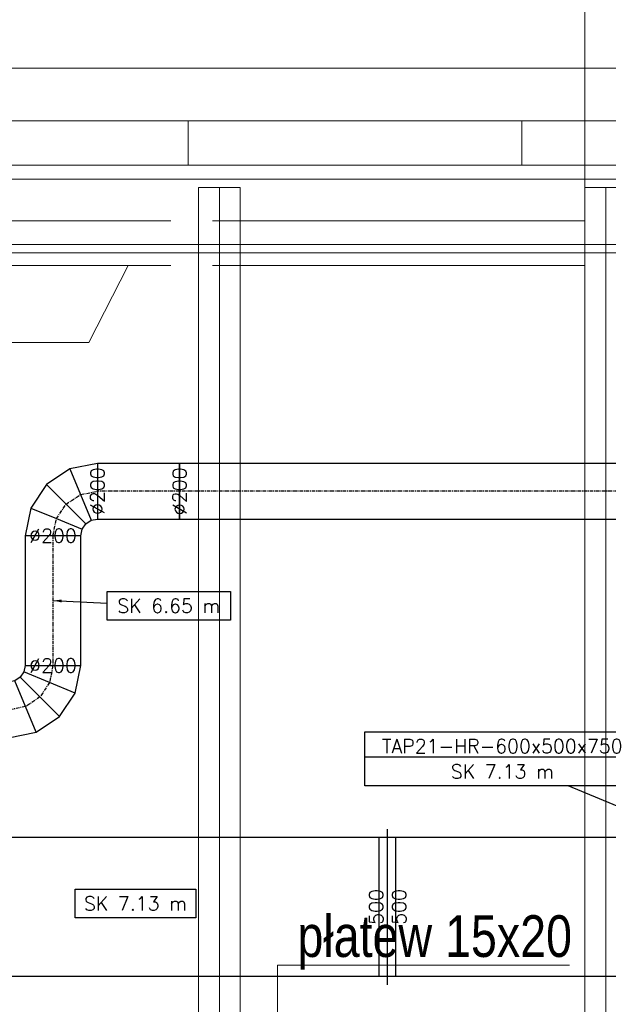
# Model space of a CAD drawing. Header units: millimetres. Extents: x -573548 to 674770, y -246895 to -89040.
# Tile 194 of 199: x 99984 to 102101, y -171123 to -167581. Entities that reach past the tile are written whole.
import ezdxf
from ezdxf.enums import TextEntityAlignment as Align

# ---------------------------------------------------------------- set-up
doc = ezdxf.new("R2010")
doc.units = ezdxf.units.MM
doc.linetypes.add('Oś', pattern=[22.225, 12.7, -3.175, 3.175, -3.175])
for name, color, linetype, lineweight in [('A.05 RZUT PODDASZA_is$0$detalokna_Nr_pióra__8', 8, 'Continuous', 9), ('A.05 RZUT PODDASZA_is$0$Nowe_00 ZMIANY_Nr_pióra__59', 8, 'Continuous', 9), ('A.05 RZUT PODDASZA_is$0$opisy inne_Nr_pióra__1', 8, 'Continuous', 9), ('A.05 RZUT PODDASZA_is$0$OSIE_Nr_pióra__1', 8, 'Continuous', 9), ('A.05 RZUT PODDASZA_is$0$podwaliny_Nr_pióra__7', 8, 'Continuous', 9), ('A.05 RZUT PODDASZA_is$0$Structural - Grid', 8, 'Continuous', 9), ('A.05 RZUT PODDASZA_is$0$Structural - Grid_Nr_pióra__17', 8, 'Continuous', 9), ('A.05 RZUT PODDASZA_is$0$WIDOK_Nr_pióra__1', 8, 'Continuous', 9), ('A.05 RZUT PODDASZA_is$0$wiezba_Nr_pióra__2', 8, 'Continuous', 9), ('FLUID-WYRZUTOWY', 7, 'Continuous', 30)]:
    doc.layers.add(name, color=color, linetype=linetype, lineweight=lineweight)
for name, color, linetype in [('FLUID-N2', 7, 'Continuous'), ('FLUID-N2-50-DIM', 7, 'Continuous'), ('FLUID-N2-50-INF', 7, 'Continuous'), ('FLUID-N2-SYM', 7, 'Continuous'), ('FLUID-WYRZUTOWY-50-DIM', 7, 'Continuous'), ('FLUID-WYRZUTOWY-50-INF', 7, 'Continuous')]:
    doc.layers.add(name, color=color, linetype=linetype)
doc.styles.add('A.05 RZUT PODDASZA_is$0$STYL_AUTOMATYCZNY_1', font='Arial.ttf')
doc.styles.add('A.05 RZUT PODDASZA_is$0$STYL_AUTOMATYCZNY_6', font='Arial.ttf', dxfattribs={"width": 0.7})
doc.styles.add('FDBES', font='simplex.shx')
doc.dimstyles.new('FDBES', dxfattribs={"dimscale": 50, "dimtxt": 4, "dimasz": 2.5, "dimexe": 0.8, "dimexo": 2, "dimgap": 1, "dimtad": 1, "dimdsep": 46, "dimtxsty": 'FDBES', "dimcen": 2.5, "dimclrd": 4, "dimclre": 5, "dimadec": 0, "dimazin": 0, "dimtfac": 1, "dimtmove": 0, "dimatfit": 3, "dimfxl": 1, "dimarcsym": 0})

# ---------------------------------------------------------------- blocks, each defined once
blk = doc.blocks.new('A.05 RZUT PODDASZA_is$0$Standardowy znacznik osi')
at = {"layer": 'A.05 RZUT PODDASZA_is$0$Structural - Grid_Nr_pióra__17'}
blk.add_line((1000, 0), (17855.4, 0), dxfattribs=at)
at = {"layer": 'A.05 RZUT PODDASZA_is$0$Structural - Grid_Nr_pióra__17', "style": 'A.05 RZUT PODDASZA_is$0$STYL_AUTOMATYCZNY_1'}
for tag, p in [('AC_MarkerText_1_0', (5, -80)), ('AC_MarkerText_1_1', (19360.4, -80))]:
    blk.add_attdef(tag, text='', height=350, rotation=270, dxfattribs=at).set_placement(p, align=Align.TOP_CENTER)
blk = doc.blocks.new('A.05 RZUT PODDASZA_is$0$Standardowy znacznik osi_3')
at = {"layer": 'A.05 RZUT PODDASZA_is$0$Structural - Grid_Nr_pióra__17'}
blk.add_line((2962.2, 0), (40906.6, 0), dxfattribs=at)
at = {"layer": 'A.05 RZUT PODDASZA_is$0$Structural - Grid_Nr_pióra__17', "style": 'A.05 RZUT PODDASZA_is$0$STYL_AUTOMATYCZNY_1'}
for tag, p in [('AC_MarkerText_1_0', (-250, -335)), ('AC_MarkerText_1_1', (44118.7, -335))]:
    blk.add_attdef(tag, text='', height=350, rotation=180, dxfattribs=at).set_placement(p, align=Align.TOP_CENTER)
blk = doc.blocks.new('A.05 RZUT PODDASZA_is')
at = {"layer": 'A.05 RZUT PODDASZA_is$0$detalokna_Nr_pióra__8'}
blk.add_lwpolyline([(87417.3, -101262.8), (87417.3, -105505.2), (118397.3, -105505.2), (118397.3, -93155.2), (87390.4, -93155.2), (87390.4, -97552.8)], dxfattribs=at)
at = {"layer": 'A.05 RZUT PODDASZA_is$0$Nowe_00 ZMIANY_Nr_pióra__59', "flags": 128}
blk.add_lwpolyline([(87340.4, -93105.2), (118447.3, -93105.2), (118447.3, -105555.2), (87340.4, -105555.2)], close=True, dxfattribs=at)
at = {"layer": 'A.05 RZUT PODDASZA_is$0$opisy inne_Nr_pióra__1'}
for p, q in [((101912, -95981.7), (100862.1, -95981.7)), ((100862.1, -95981.7), (100862.1, -96273.8))]:
    blk.add_line(p, q, dxfattribs=at)
blk.add_lwpolyline([(98997.8, -93742.4), (100183, -93742.4), (100324.4, -93465.2)], dxfattribs=at)
at = {"layer": 'A.05 RZUT PODDASZA_is$0$OSIE_Nr_pióra__1'}
for p, q in [((100652.6, -93185.2), (100652.6, -105475.2)), ((102042.6, -93185.2), (102042.6, -105475.2)), ((118006.2, -93390.2), (87750.2, -93390.2))]:
    blk.add_line(p, q, dxfattribs=at)
at = {"layer": 'A.05 RZUT PODDASZA_is$0$podwaliny_Nr_pióra__7'}
for p, q in [((100477.6, -93305.2), (99187.4, -93305.2)), ((101967.6, -93305.2), (100627.6, -93305.2)), ((99187.4, -93465.2), (100477.6, -93465.2)), ((100627.6, -93465.2), (101967.6, -93465.2))]:
    blk.add_line(p, q, dxfattribs=at)
at = {"layer": 'A.05 RZUT PODDASZA_is$0$WIDOK_Nr_pióra__1'}
for p, q in [((100540.4, -93105.2), (100540.4, -92945.2)), ((101740.4, -93105.2), (101740.4, -92945.2))]:
    blk.add_line(p, q, dxfattribs=at)
for points in [[(82037.3, -101262.8), (82037.3, -105422.8), (87017.3, -105422.8), (87017.3, -105905.2), (118797.3, -105905.2), (118797.3, -92755.2), (86990.4, -92755.2), (86990.4, -93502.9), (80495.5, -93502.9), (80495.5, -97552.8)], [(87207.3, -105382.8), (87207.3, -105715.2), (118607.3, -105715.2), (118607.3, -92945.2), (87180.4, -92945.2), (87180.4, -97552.8)], [(87367.3, -101262.8), (87367.3, -105555.2), (118447.3, -105555.2), (118447.3, -93105.2), (87340.4, -93105.2), (87340.4, -97552.8)]]:
    blk.add_lwpolyline(points, dxfattribs=at)
at = {"layer": 'A.05 RZUT PODDASZA_is$0$wiezba_Nr_pióra__2'}
for p, q in [((100577.6, -93185.2), (100577.6, -105475.2)), ((100727.6, -93185.2), (100577.6, -93185.2)), ((100727.6, -93185.2), (100727.6, -105475.2)), ((101967.6, -93185.2), (101967.6, -105475.2)), ((102117.6, -93185.2), (101967.6, -93185.2))]:
    blk.add_line(p, q, dxfattribs=at)
at = {"layer": 'A.05 RZUT PODDASZA_is$0$Structural - Grid', "zscale": 1000}
for name, p, rotation in [('A.05 RZUT PODDASZA_is$0$Standardowy znacznik osi', (101967.3, -108395.1), 90), ('A.05 RZUT PODDASZA_is$0$Standardowy znacznik osi_3', (121686.6, -93420.2), 180)]:
    blk.add_blockref(name, p, dxfattribs=dict(at, rotation=rotation))
at = {"layer": 'A.05 RZUT PODDASZA_is$0$opisy inne_Nr_pióra__1', "insert": (101427.4, -95900.3), "char_height": 150, "attachment_point": 5, "style": 'A.05 RZUT PODDASZA_is$0$STYL_AUTOMATYCZNY_6'}
blk.add_mtext('\\A1;{\\pqc;\\fArial|b0|i0|c238|p0;\\W0.800000;płatew 15x20}', dxfattribs=at)
blk = doc.blocks.new('*U36073')
at = {"color": 0, "linetype": 'ByBlock', "lineweight": -2}
for p, q in [((30.5, 110.2), (-53.8, 53.8)), ((130, 130), (30.5, 110.2)), ((-53.8, 53.8), (-110.2, -30.5)), ((-110.2, -30.5), (-130, -130)), ((107, -74.6), (130, -70)), ((74.6, -107), (87.6, -87.6)), ((87.6, -87.6), (107, -74.6)), ((70, -130), (74.6, -107))]:
    blk.add_line(p, q, dxfattribs=at)
at = {"color": 5, "linetype": 'Continuous', "lineweight": -3}
for p, q in [((30.5, 110.2), (68.8, 17.8)), ((-53.8, 53.8), (16.9, -16.9)), ((68.8, 17.8), (107, -74.6)), ((-110.2, -30.5), (-17.8, -68.8)), ((16.9, -16.9), (87.6, -87.6)), ((-17.8, -68.8), (74.6, -107))]:
    blk.add_line(p, q, dxfattribs=at)
at = {"color": 5, "linetype": 'Continuous', "lineweight": -2}
for p, q in [((130, 130), (130, 30)), ((130, 30), (130, -70)), ((-30, -130), (-130, -130)), ((70, -130), (-30, -130))]:
    blk.add_line(p, q, dxfattribs=at)
at = {"layer": 'FLUID-N2-SYM', "linetype": 'Oś', "lineweight": -3}
for p, q in [((16.9, -16.9), (68.8, 17.8)), ((68.8, 17.8), (130, 30)), ((-17.8, -68.8), (16.9, -16.9)), ((-30, -130), (-17.8, -68.8))]:
    blk.add_line(p, q, dxfattribs=at)
blk = doc.blocks.new('*U36074')
at = {"color": 5, "linetype": 'Continuous', "lineweight": -2}
for p, q in [((-233.5, 100), (-233.5, 0)), ((233.5, 0), (233.5, 100)), ((-233.5, 0), (-233.5, -100)), ((233.5, -100), (233.5, 0))]:
    blk.add_line(p, q, dxfattribs=at)
at = {"color": 0, "linetype": 'ByBlock', "lineweight": -2}
for p, q in [((233.5, 100), (-233.5, 100)), ((-233.5, -100), (233.5, -100))]:
    blk.add_line(p, q, dxfattribs=at)
at = {"layer": 'FLUID-N2-SYM', "linetype": 'Oś', "lineweight": -3}
blk.add_line((-233.5, 0), (233.5, 0), dxfattribs=at)
blk = doc.blocks.new('*U36075')
at = {"color": 5, "linetype": 'Continuous', "lineweight": -2}
for p, q in [((-148, 0), (-148, 100)), ((148, 100), (148, 0)), ((-148, -100), (-148, 0)), ((148, 0), (148, -99.6)), ((148, -99.6), (148, -100))]:
    blk.add_line(p, q, dxfattribs=at)
at = {"color": 0, "linetype": 'ByBlock', "lineweight": -2}
for p, q in [((-148, 100), (147.6, 100)), ((148, -100), (-148, -100))]:
    blk.add_line(p, q, dxfattribs=at)
at = {"layer": 'FLUID-N2-SYM', "linetype": 'Oś', "lineweight": -3}
for p in [(-148, 0), (147.6, 0)]:
    blk.add_line(p, (148, 0), dxfattribs=at)
blk = doc.blocks.new('*U36084')
at = {"color": 0, "linetype": 'ByBlock', "lineweight": -2}
for p, q in [((30.5, 110.2), (-53.8, 53.8)), ((130, 130), (30.5, 110.2)), ((-53.8, 53.8), (-110.2, -30.5)), ((-110.2, -30.5), (-130, -130)), ((107, -74.6), (129.6, -70.1)), ((74.6, -107), (87.6, -87.6)), ((87.6, -87.6), (107, -74.6)), ((70, -130), (74.6, -107))]:
    blk.add_line(p, q, dxfattribs=at)
at = {"color": 5, "linetype": 'Continuous', "lineweight": -3}
for p, q in [((30.5, 110.2), (68.8, 17.8)), ((-53.8, 53.8), (16.9, -16.9)), ((68.8, 17.8), (107, -74.6)), ((-110.2, -30.5), (-17.8, -68.8)), ((16.9, -16.9), (87.6, -87.6)), ((-17.8, -68.8), (74.6, -107))]:
    blk.add_line(p, q, dxfattribs=at)
at = {"color": 5, "linetype": 'Continuous', "lineweight": -2}
for p, q in [((130, 130), (130, 30)), ((130, 30), (130, 29.5)), ((-30, -130), (-130, -130)), ((70, -130), (-30, -130))]:
    blk.add_line(p, q, dxfattribs=at)
at = {"layer": 'FLUID-N2-SYM', "linetype": 'Oś', "lineweight": -3}
for p, q in [((16.9, -16.9), (68.8, 17.8)), ((68.8, 17.8), (130, 30)), ((129.6, 29.9), (130, 30)), ((-17.8, -68.8), (16.9, -16.9)), ((-30, -130), (-17.8, -68.8))]:
    blk.add_line(p, q, dxfattribs=at)
blk = doc.blocks.new('*U36085')
at = {"color": 0, "linetype": 'ByBlock', "lineweight": -2}
for p, q in [((-3000, 100), (3000, 100)), ((3000, -100), (-3000, -100))]:
    blk.add_line(p, q, dxfattribs=at)
at = {"color": 5, "linetype": 'Continuous', "lineweight": -2}
for p, q in [((3000, 100), (3000, 0)), ((3000, 0), (3000, -100))]:
    blk.add_line(p, q, dxfattribs=at)
at = {"layer": 'FLUID-N2-SYM', "linetype": 'Oś', "lineweight": -3}
blk.add_line((-3000, 0), (3000, 0), dxfattribs=at)
blk = doc.blocks.new('*U52468')
at = {"color": 220, "linetype": 'Continuous', "lineweight": -2}
for p, q in [((-455, -280), (-455, 280)), ((455, -280), (455, 280))]:
    blk.add_line(p, q, dxfattribs=at)
at = {"color": 0, "linetype": 'ByBlock', "lineweight": -2}
for p, q in [((-455, 250), (455, 250)), ((-455, -250), (455, -250))]:
    blk.add_line(p, q, dxfattribs=at)
at = {"color": 220, "linetype": 'Continuous', "lineweight": -3}
for p, q in [((-425, -250), (-425, 250)), ((425, -250), (425, 250))]:
    blk.add_line(p, q, dxfattribs=at)
blk = doc.blocks.new('*U52470')
at = {"color": 220, "linetype": 'Continuous', "lineweight": -2}
for p, q in [((-750, -280), (-750, 280)), ((750, -280), (750, 280))]:
    blk.add_line(p, q, dxfattribs=at)
at = {"color": 0, "linetype": 'ByBlock', "lineweight": -2}
for p, q in [((-750, 250), (750, 250)), ((-750, -250), (750, -250))]:
    blk.add_line(p, q, dxfattribs=at)
at = {"color": 220, "linetype": 'Continuous', "lineweight": -3}
for p, q in [((-720, -250), (-720, 250)), ((720, -250), (720, 250))]:
    blk.add_line(p, q, dxfattribs=at)
blk = doc.blocks.new('*U58858')
at = {"lineweight": -2}
blk.add_lwpolyline([(-374.6, 64.2), (59.7, 64.2), (59.7, -39.1), (-374.6, -39.1)], close=True, dxfattribs=at)
at = {"insert": (-157.5, 12.6), "char_height": 50, "attachment_point": 5, "line_spacing_factor": 1.1, "style": 'FDBES'}
blk.add_mtext('SK 7.13 m', dxfattribs=at)
blk = doc.blocks.new('*U58789')
at = {"lineweight": -2}
blk.add_lwpolyline([(194.7, 32.5), (638.5, 32.5), (638.5, -70.9), (194.7, -70.9)], close=True, dxfattribs=at)
at = {"insert": (416.6, -19.2), "char_height": 50, "attachment_point": 5, "line_spacing_factor": 1.1, "style": 'FDBES'}
blk.add_mtext('SK 6.65 m', dxfattribs=at)
blk.add_leader([(0, 0), (194.7, -9)], dimstyle='FDBES', override={"dimscale": 12.5, "dimclrd": 256, "dimclre": 256})
blk = doc.blocks.new('*U58859')
at = {"lineweight": -2}
blk.add_line((-678, 488.4), (-1667, 488.4), dxfattribs=at)
blk.add_lwpolyline([(-1667, 580.1), (-678, 580.1), (-678, 385.1), (-1667, 385.1)], close=True, dxfattribs=at)
at = {"insert": (-1172.5, 482.6), "char_height": 50, "width": 800, "attachment_point": 5, "line_spacing_factor": 1.1, "style": 'FDBES'}
blk.add_mtext('TAP21-HR-600x500x750\\PSK 7.13 m', dxfattribs=at)
blk.add_leader([(0, 0), (-935.6, 385.1)], dimstyle='FDBES', override={"dimscale": 12.5, "dimclrd": 256, "dimclre": 256})

msp = doc.modelspace()

# ---------------------------------------------------------------- block references
msp.add_blockref('A.05 RZUT PODDASZA_is', (49.4, -75000))

# ---------------------------------------------------------------- next in the draw order: block references
at = {"layer": 'FLUID-N2', "color": 5, "linetype": 'Continuous'}
for name, p, rotation in [('*U36084', (100133.4, -169307.3, 6752.7), 360), ('*U36074', (100103.4, -169670.8, 6752.7), 270), ('*U36073', (100073.4, -170034.4, 6752.7), 180)]:
    msp.add_blockref(name, p, dxfattribs=dict(at, rotation=rotation))
at = {"layer": 'FLUID-N2', "color": 5, "linetype": 'Continuous', "extrusion": (-1.22465e-16, -2.46519e-32, -1), "rotation": 360}
for name, p in [('*U36075', (-100411, -169277.8, -6752.7)), ('*U36085', (-103559, -169277.8, -6752.7))]:
    msp.add_blockref(name, p, dxfattribs=at)
at = {"layer": 'FLUID-N2-50-INF', "linetype": 'ByBlock'}
msp.add_blockref('*U58789', (100103.4, -169670.8, 6752.7), dxfattribs=at)
at = {"layer": 'FLUID-WYRZUTOWY', "color": 220, "linetype": 'Continuous', "extrusion": (-1.22465e-16, 0, -1), "rotation": 360}
for name, p in [('*U52470', (-100557.5, -170772.6, -7375)), ('*U52468', (-101762.5, -170772.6, -7375))]:
    msp.add_blockref(name, p, dxfattribs=at)
at = {"layer": 'FLUID-WYRZUTOWY-50-INF', "linetype": 'ByBlock'}
for name, p in [('*U58859', (102892.5, -170722.6, 7375)), ('*U58858', (100557.5, -170772.6, 7375))]:
    msp.add_blockref(name, p, dxfattribs=at)

# ---------------------------------------------------------------- next in the draw order: texts
at = {"layer": 'FLUID-N2-50-DIM', "char_height": 50, "attachment_point": 5, "rotation": 90, "style": 'FDBES'}
for insert in [(100263.4, -169277.3, 6752.7), (100559, -169277.8, 6752.7)]:
    msp.add_mtext('∅200\\P', dxfattribs=dict(at, insert=insert))
at = {"layer": 'FLUID-N2-50-DIM', "char_height": 50, "attachment_point": 5, "style": 'FDBES'}
for insert in [(100103.4, -169437.3, 6752.7), (100103.4, -169904.4, 6752.7)]:
    msp.add_mtext('∅200\\P', dxfattribs=dict(at, insert=insert))
at = {"layer": 'FLUID-WYRZUTOWY-50-DIM', "insert": (101307.5, -170772.6, 7375), "char_height": 50, "attachment_point": 5, "rotation": 90, "style": 'FDBES'}
msp.add_mtext('500\\P500', dxfattribs=at)

doc.saveas('drawing.dxf')
